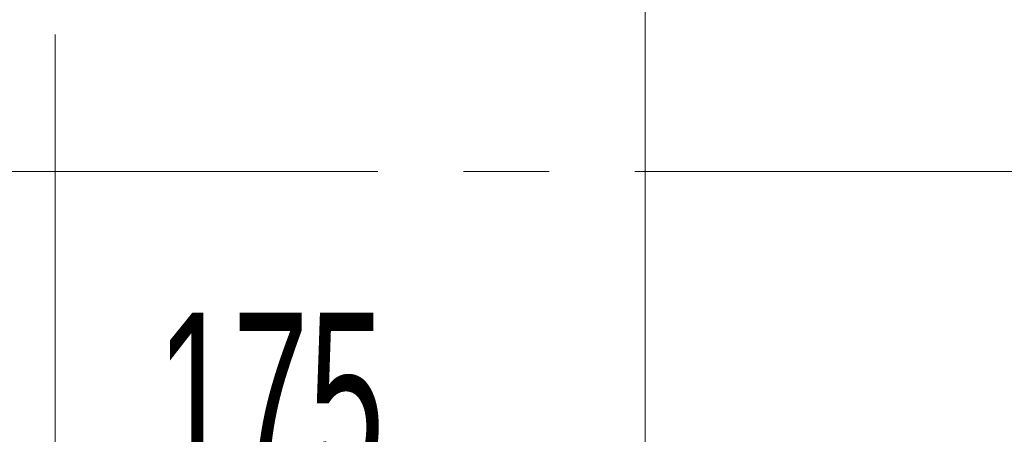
# Model space of a CAD drawing. Header units: millimetres. Extents: x 0 to 8410, y 0 to 5940.
# Tile 13 of 256: x 1256 to 1548, y 1257 to 1380. Entities that reach past the tile are written whole.
import ezdxf

# ---------------------------------------------------------------- set-up
doc = ezdxf.new("R2010")
doc.units = ezdxf.units.MM
doc.header["$LTSCALE"] = 10
doc.linetypes.add('CENTERX2', pattern=[20.32, 12.7, -2.54, 2.54, -2.54])
doc.styles.add('SLDTEXTSTYLE0', font='TXT', dxfattribs={"width": 0.605})
doc.dimstyles.new('SLDDIMSTYLE0', dxfattribs={"dimtxt": 50, "dimasz": 50, "dimexe": 0, "dimexo": 0.0625, "dimgap": 12.5, "dimtad": 1, "dimtoh": 1, "dimdec": 1, "dimrnd": 1e-09, "dimzin": 12, "dimdsep": 46, "dimtxsty": 'SLDTEXTSTYLE0', "dimsah": 1, "dimcen": 0.09, "dimadec": 0, "dimazin": 0, "dimtfac": 1, "dimtofl": 0, "dimtmove": 0, "dimatfit": 3, "dimfxl": 1, "dimfrac": 2, "dimtolj": 1, "dimtzin": 12, "dimarcsym": 0})

# ---------------------------------------------------------------- blocks, each defined once
blk = doc.blocks.new('*D2')
at = {"color": 7, "linetype": 'Continuous', "lineweight": 0}
for p, q in [((1441.19, 1878.04), (1441.19, 1213.4)), ((1266.19, 1248.39), (1266.19, 1213.4)), ((1441.19, 1228.4), (1266.19, 1228.4))]:
    blk.add_line(p, q, dxfattribs=at)
for points in [[(1266.19, 1228.4), (1316.19, 1220.9), (1316.19, 1235.9)], [(1441.19, 1228.4), (1391.19, 1235.9), (1391.19, 1220.9)]]:
    blk.add_solid(points, dxfattribs=at)
at = {"color": 7, "linetype": 'Continuous', "lineweight": 0, "insert": (1296.4, 1292.85), "char_height": 50, "attachment_point": 1, "style": 'SLDTEXTSTYLE0'}
blk.add_mtext('175', dxfattribs=at)

msp = doc.modelspace()

# ---------------------------------------------------------------- linework, layer by layer
at = {"color": 7, "linetype": 'CENTERX2', "lineweight": 0}
for p, q in [((1266.190786, 1248.38779), (1266.190786, 1765.919538)), ((828.51801, 1334.735295), (1659.983376, 1334.735295))]:
    msp.add_line(p, q, dxfattribs=at)

# ---------------------------------------------------------------- dimensions: what is measured, and where the dimension line sits
at = {"color": 7, "linetype": 'Continuous', "lineweight": 0}
dim = msp.add_linear_dim(base=(1266.190786, 1228.398544), p1=(1441.190786, 1878.044765), p2=(1266.190786, 1248.38779), dimstyle='SLDDIMSTYLE0', dxfattribs=at)
dim.commit()
dim.dimension.update_dxf_attribs({"geometry": '*D2', "text_midpoint": (1353.690786, 1228.398544), "dimtype": 160})

doc.saveas('drawing.dxf')
